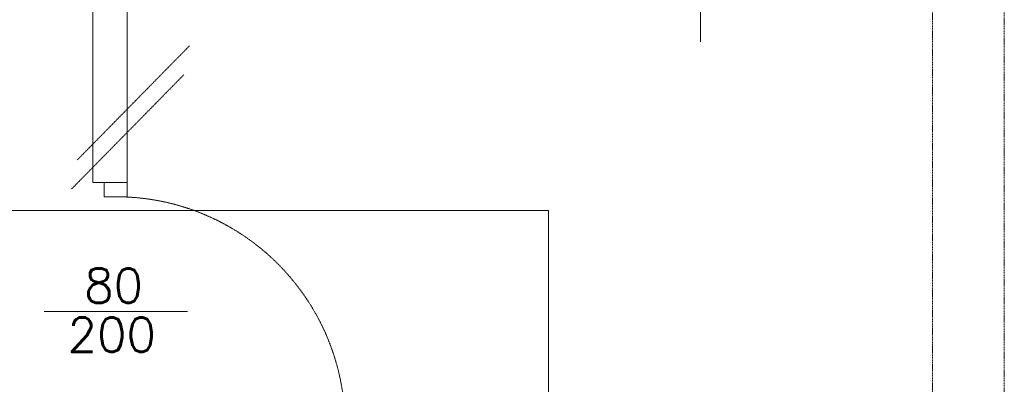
# Model space of a CAD drawing. Header units: millimetres. Extents: x -1893473 to 1546619, y -568027 to 942944.
# Tile 83 of 256: x 151522 to 154957, y -466269 to -464996. Entities that reach past the tile are written whole.
import ezdxf
from ezdxf.enums import TextEntityAlignment as Align

# ---------------------------------------------------------------- set-up
doc = ezdxf.new("R2010")
doc.units = ezdxf.units.MM
doc.header["$LTSCALE"] = 0.2
for name, pattern in [('CHAIN', [0.3543, 0.2362, -0.0295, 0.0591, -0.0295]), ('HIDDEN', [9.525, 6.35, -3.175]), ('HIDDEN2', [4.7625, 3.175, -1.5875])]:
    doc.linetypes.add(name, pattern=pattern)
for name, color, linetype, lineweight in [('!! 0_ Istn-widok', 1, 'Continuous', 15), ('!! 0_Opis_pom', 9, 'Continuous', 13), ('!! 1_droga ewakuacyjna', 252, 'CHAIN', 0), ('!! 1_OPIS POM NOWE', 140, 'Continuous', 5), ('P-Opis nadproża', 150, 'Continuous', 9)]:
    doc.layers.add(name, color=color, linetype=linetype, lineweight=lineweight)
doc.layers.add('!! 2_WYBURZENIA DO REMONTU', color=7, linetype='Continuous', lineweight=0, true_color=0x4d4d4d, plot=False)
doc.styles.add('ARCHETYP', font='romans.shx', dxfattribs={"height": 15})
doc.styles.add('ARIAL', font='tahoma.ttf')

# ---------------------------------------------------------------- blocks, each defined once
blk = doc.blocks.new('A$C2EB40A8D')
at = {"layer": '!! 0_ Istn-widok', "linetype": 'HIDDEN', "ltscale": 3}
for p, q in [((-8711.06394, 32537.51397), (-8711.06394, 26787.51397)), ((-8961.06394, 29537.51397), (-8961.06394, 26787.51397))]:
    blk.add_line(p, q, dxfattribs=at)
at = {"layer": '!! 1_droga ewakuacyjna', "ltscale": 150}
blk.add_lwpolyline([(-10301.29908, 26805.57019), (-10301.29908, 28739.52038), (-16916.7049, 28739.52038), (-16916.7049, 32977.51397)], dxfattribs=at)
at = {"layer": '!! 2_WYBURZENIA DO REMONTU', "linetype": 'HIDDEN2', "ltscale": 3}
for points in [[(-9771.12989, 29827.51397), (-9771.12989, 29327.51397)], [(-11891.12989, 29537.51397), (-11891.12989, 28837.51397)], [(-11771.12989, 29537.51397), (-11771.12989, 28837.51397)], [(-11945.23298, 28915.95913), (-11554.10268, 29314.15592)], [(-11965.15446, 28814.60188), (-11574.02416, 29212.79867)], [(-11891.12989, 28837.51397), (-11771.12989, 28837.51397)], [(-11561.12989, 28387.51397), (-12061.12989, 28387.51397)]]:
    blk.add_lwpolyline(points, dxfattribs=at)
blk.add_lwpolyline([(-11771.12989, 28787.51397), (-11771.12989, 28837.51397), (-11851.12989, 28837.51397), (-11851.12989, 28787.51397)], close=True, dxfattribs=at)
blk.add_arc((-11811.12989, 27987.51397), 800, 359.99999996, 89.99999996, dxfattribs=at)
at = {"layer": '!! 0_Opis_pom', "ltscale": 0.7, "style": 'ARIAL'}
for tag, p in [('B1,21', (-891.77727, 31796.97458)), ('A1,16', (-13651.31084, 31587.95236)), ('B1,19', (-5798.61305, 31587.22944)), ('B1/17', (-9701.43347, 31565.05244)), ('1,23', (10805.41388, 31565.05244)), ('1,22', (4526.58954, 31507.65132)), ('A1,1', (-16866.13618, 31459.3792)), ('B1,18', (-7791.62894, 31330.08444)), ('B1,20', (-2961.4347, 31167.05787)), ('A1,6', (-19287.17717, 30923.71998)), ('B1,1', (14135.63445, 30913.92963)), ('B1,3', (17346.74696, 30023.81022)), ('B1,4', (29817.71501, 29157.67457)), ('A1,5', (-23454.5385, 28820.77901)), ('A1,2', (-17502.57721, 28602.57524)), ('B1,2D', (2616.16402, 28559.52261)), ('A1,15', (-13651.31084, 28261.46046)), ('B1,4', (29883.58177, 28158.35876)), ('B1,2B', (18801.54781, 27650.12382)), ('B1,2A', (13086.7373, 27376.04393)), ('A1,3', (-16846.27912, 25980.40356)), ('B1,8', (9089.53994, 25356.27639)), ('B1,6', (31915.87888, 23754.79829)), ('A1,4', (-24010.17576, 23559.17399)), ('B1,14', (-11621.32288, 23261.44183)), ('B1,13', (-3080.55208, 22924.09997)), ('B1,5', (29245.49088, 22896.69268)), ('B1,10', (3982.60923, 22874.21277)), ('B1,9', (5634.43488, 22623.92098)), ('B1,2C', (13327.26639, 22378.5328)), ('B1,7', (16398.41175, 22348.28836)), ('B1,11', (5553.20442, 20939.83877)), ('B1,12', (3693.27174, 20628.72148)), ('C1,3', (5969.08376, 16336.01084)), ('C1,2', (11955.93711, 11671.55655)), ('C1,1', (15659.17205, 11415.94196)), ('C1,4', (5140.00888, 9205.5831)), ('C1,5', (5680.4486, 6154.54995)), ('C1,10', (16327.05085, 6080.66085)), ('C1,9', (16526.57171, 3173.45283)), ('C1,6', (6367.37903, 2771.84181)), ('D0,18', (-1981.87701, -110.73158)), ('D0,7', (-13531.42299, -1159.67649)), ('C1,7', (7275.77161, -1303.00991)), ('D0,17', (2064.87671, -1345.69113)), ('D0,3', (-9324.21674, -1442.63631)), ('D0,6', (-17529.61851, -1957.37463)), ('D0,10', (-21369.4432, -2140.60378)), ('D,09', (-12990.08379, -2746.32902)), ('D0,2', (-5516.19514, -3101.87722)), ('D0,16', (2266.73061, -3284.15369)), ('D0,8', (-14357.79539, -3567.69719)), ('D0,5', (-10461.54478, -3629.26575)), ('D0,4', (-8396.53404, -4353.7937)), ('D0,15', (1974.41895, -5205.84774)), ('D0,1', (-5633.49598, -5662.48534)), ('D0,11', (-23334.09291, -6045.78706)), ('D0,12', (-22436.85763, -9302.9678)), ('D0,13', (-22436.85763, -11581.16526)), ('D0,14', (-13645.94445, -11884.57769))]:
    blk.add_attdef(tag, text='', height=119.68, dxfattribs=at).set_placement(p, align=Align.MIDDLE_CENTER)
at = {"layer": '!! 1_OPIS POM NOWE', "style": 'ARIAL'}
for tag, p in [('C1.7A', (7769.3756, 685.765)), ('C1.7C', (7655.80151, -2045.04756)), ('C1.8B', (10935.93068, -2107.41983)), ('C1.8A', (13897.39715, -2120.69016)), ('C1.7B', (8274.43201, -3270.18959)), ('E1.2', (16701.02923, -5331.07351)), ('E1.5E', (21974.23379, -5463.99012)), ('E1.5D', (24989.27391, -5785.36474)), ('E1.1', (8357.81567, -5851.01076)), ('E1.5C', (25222.53959, -6394.64172)), ('E1.5B', (27694.70831, -7009.86571)), ('E1.6', (5279.46063, -8141.28746)), ('E1.5A', (25547.9555, -8495.18994)), ('E1.5G', (23977.19473, -9792.46695)), ('E1.5F', (22414.7084, -9822.66389)), ('E1,4', (13935.69867, -10458.20073)), ('E1.5L', (28030.8296, -11267.7725)), ('E1.3', (5639.18862, -11994.01941)), ('E1.5H', (23988.49716, -12231.38049)), ('E1.5K', (27714.73934, -12977.98364)), ('E1.5I', (22290.68736, -13989.9049)), ('E1.5J', (27095.71534, -16088.17469))]:
    blk.add_attdef(tag, text='', height=119.68, dxfattribs=at).set_placement(p, align=Align.MIDDLE_CENTER)
at = {"layer": '!! 2_WYBURZENIA DO REMONTU', "linetype": 'HIDDEN2', "ltscale": 3, "style": 'ARCHETYP'}
for s, p in [('80', (-11921.35797, 28417.51397)), ('200', (-11979.17065, 28246.0426))]:
    blk.add_text(s, height=120, rotation=359.99999996, dxfattribs=at).set_placement(p)

msp = doc.modelspace()

# ---------------------------------------------------------------- block references
at = {"layer": 'P-Opis nadproża', "color": 4}
msp.add_blockref('A$C2EB40A8D', (163667.94092, -494401.63474), dxfattribs=at)

doc.saveas('drawing.dxf')
